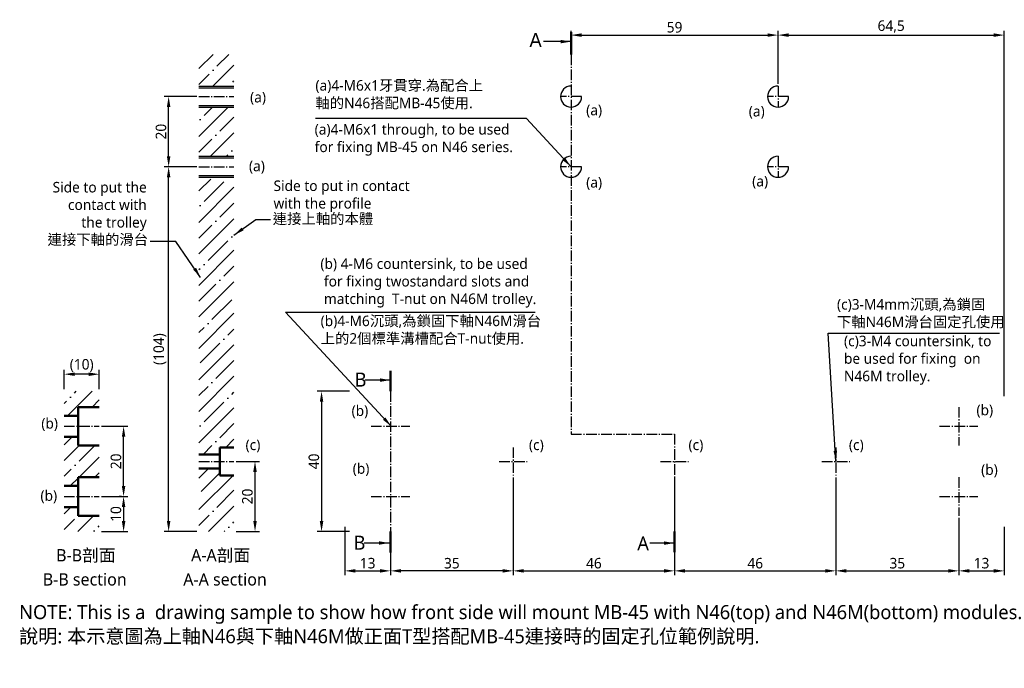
# Model space of a CAD drawing. Header units: millimetres. Extents: x 331 to 612, y 325 to 509.
import ezdxf

# ---------------------------------------------------------------- set-up
doc = ezdxf.new("R2010")
doc.units = ezdxf.units.MM
doc.linetypes.add('中心線3', pattern=[4.3, 3, -0.5, 0.3, -0.5])
doc.linetypes.add('中心線5', pattern=[7.2, 5, -1, 0.2, -1])
doc.layers.get('Defpoints').update_dxf_attribs({"color": 4})
doc.layers.add('中心線', color=5, linetype='中心線3')
doc.layers.add('標註線', color=3, linetype='Continuous')
doc.layers.add('外框線', color=7, linetype='Continuous', lineweight=50)
doc.styles.get("Standard").update_dxf_attribs({"font": 'msjh.ttf'})
doc.dimstyles.new('ISO-25', dxfattribs={"dimtxt": 3, "dimasz": 3, "dimexe": 1.25, "dimexo": 0.625, "dimtad": 1, "dimdec": 8, "dimtxsty": 'Standard', "dimcen": 2.5, "dimadec": 0, "dimazin": 0, "dimtfac": 1, "dimtdec": 8, "dimtmove": 0, "dimatfit": 3, "dimfxl": 0, "dimarcsym": 0})
pattern_1 = [(45, (30.168, 0), (-4.49013, 4.49013), []), (45, (34.658, 0), (-4.49013, 4.49013), [7.9375, -1.5875, 0, -1.5875])]

# ---------------------------------------------------------------- blocks, each defined once
blk = doc.blocks.new('*D1')
at = {"layer": 'Defpoints', "color": 0}
for p in [(547.09, 505.06), (488.09, 499.54), (547.09, 490.54)]:
    blk.add_point(p, dxfattribs=at)
at = {"layer": '標註線', "color": 0, "lineweight": -2}
for p, q in [((488.09, 500.16), (488.09, 506.31)), ((547.09, 491.16), (547.09, 506.31)), ((491.09, 505.06), (544.09, 505.06))]:
    blk.add_line(p, q, dxfattribs=at)
at = {"layer": '標註線', "color": 0}
for points in [[(491.09, 505.56), (491.09, 504.56), (488.09, 505.06)], [(544.09, 505.56), (544.09, 504.56), (547.09, 505.06)]]:
    blk.add_solid(points, dxfattribs=at)
at = {"layer": '標註線', "color": 0, "insert": (517.59, 507.29), "char_height": 3, "attachment_point": 5}
blk.add_mtext('59', dxfattribs=at)
blk = doc.blocks.new('*D3')
at = {"layer": 'Defpoints', "color": 0}
for p in [(373.37, 467.54), (382, 467.54), (382, 363.54)]:
    blk.add_point(p, dxfattribs=at)
at = {"layer": '標註線', "color": 0, "lineweight": -2}
for p, q in [((381.37, 467.54), (372.12, 467.54)), ((373.37, 366.54), (373.37, 464.54)), ((381.37, 363.54), (372.12, 363.54))]:
    blk.add_line(p, q, dxfattribs=at)
at = {"layer": '標註線', "color": 0}
for points in [[(372.87, 464.54), (373.87, 464.54), (373.37, 467.54)], [(372.87, 366.54), (373.87, 366.54), (373.37, 363.54)]]:
    blk.add_solid(points, dxfattribs=at)
at = {"layer": '標註線', "color": 0, "insert": (370.87, 415.54), "char_height": 3, "attachment_point": 5, "rotation": 90}
blk.add_mtext('(104)', dxfattribs=at)
blk = doc.blocks.new('*D4')
at = {"layer": 'Defpoints', "color": 0}
for p in [(353.58, 393.54), (360.53, 393.54), (360.53, 373.54)]:
    blk.add_point(p, dxfattribs=at)
at = {"layer": '標註線', "color": 0, "lineweight": -2}
for p, q in [((354.2, 393.54), (361.78, 393.54)), ((360.53, 376.54), (360.53, 390.54)), ((359.91, 373.54), (359.28, 373.54))]:
    blk.add_line(p, q, dxfattribs=at)
at = {"layer": '標註線', "color": 0}
for points in [[(360.03, 390.54), (361.03, 390.54), (360.53, 393.54)], [(360.03, 376.54), (361.03, 376.54), (360.53, 373.54)]]:
    blk.add_solid(points, dxfattribs=at)
at = {"layer": '標註線', "color": 0, "insert": (358.36, 383.54), "char_height": 3, "attachment_point": 5, "rotation": 90}
blk.add_mtext('20', dxfattribs=at)
blk = doc.blocks.new('*D5')
at = {"layer": 'Defpoints', "color": 0}
for p in [(353.58, 373.54), (353.58, 363.54), (360.53, 363.54)]:
    blk.add_point(p, dxfattribs=at)
at = {"layer": '標註線', "color": 0, "lineweight": -2}
for p, q in [((354.2, 373.54), (361.78, 373.54)), ((360.53, 370.54), (360.53, 366.54)), ((354.2, 363.54), (361.78, 363.54))]:
    blk.add_line(p, q, dxfattribs=at)
at = {"layer": '標註線', "color": 0}
for points in [[(360.03, 370.54), (361.03, 370.54), (360.53, 373.54)], [(360.03, 366.54), (361.03, 366.54), (360.53, 363.54)]]:
    blk.add_solid(points, dxfattribs=at)
at = {"layer": '標註線', "color": 0, "insert": (358.35, 368.54), "char_height": 3, "attachment_point": 5, "rotation": 90}
blk.add_mtext('10', dxfattribs=at)
blk = doc.blocks.new('*D6')
at = {"layer": 'Defpoints', "color": 0}
for p in [(343.58, 408.39), (343.58, 403.54), (353.58, 403.54)]:
    blk.add_point(p, dxfattribs=at)
at = {"layer": '標註線', "color": 0, "lineweight": -2}
for p, q in [((343.58, 404.16), (343.58, 409.64)), ((350.58, 408.39), (346.58, 408.39)), ((353.58, 404.16), (353.58, 409.64))]:
    blk.add_line(p, q, dxfattribs=at)
at = {"layer": '標註線', "color": 0}
for points in [[(346.58, 408.89), (346.58, 407.89), (343.58, 408.39)], [(350.58, 408.89), (350.58, 407.89), (353.58, 408.39)]]:
    blk.add_solid(points, dxfattribs=at)
at = {"layer": '標註線', "color": 0, "insert": (348.58, 410.89), "char_height": 3, "attachment_point": 5}
blk.add_mtext('(10)', dxfattribs=at)
blk = doc.blocks.new('*D7')
at = {"layer": 'Defpoints', "color": 0}
for p in [(392, 383.54), (397.99, 383.54), (392, 363.54)]:
    blk.add_point(p, dxfattribs=at)
at = {"layer": '標註線', "color": 0, "lineweight": -2}
for p, q in [((392.62, 383.54), (399.24, 383.54)), ((397.99, 366.54), (397.99, 380.54)), ((392.62, 363.54), (399.24, 363.54))]:
    blk.add_line(p, q, dxfattribs=at)
at = {"layer": '標註線', "color": 0}
for points in [[(397.49, 380.54), (398.49, 380.54), (397.99, 383.54)], [(397.49, 366.54), (398.49, 366.54), (397.99, 363.54)]]:
    blk.add_solid(points, dxfattribs=at)
at = {"layer": '標註線', "color": 0, "insert": (395.82, 373.54), "char_height": 3, "attachment_point": 5, "rotation": 90}
blk.add_mtext('20', dxfattribs=at)
blk = doc.blocks.new('*D8')
at = {"layer": 'Defpoints', "color": 0}
for p in [(373.37, 487.54), (382, 487.54), (373.37, 467.54)]:
    blk.add_point(p, dxfattribs=at)
at = {"layer": '標註線', "color": 0, "lineweight": -2}
for p, q in [((381.37, 487.54), (372.12, 487.54)), ((373.37, 470.54), (373.37, 484.54)), ((372.74, 467.54), (372.12, 467.54))]:
    blk.add_line(p, q, dxfattribs=at)
at = {"layer": '標註線', "color": 0}
for points in [[(372.87, 484.54), (373.87, 484.54), (373.37, 487.54)], [(372.87, 470.54), (373.87, 470.54), (373.37, 467.54)]]:
    blk.add_solid(points, dxfattribs=at)
at = {"layer": '標註線', "color": 0, "insert": (371.19, 477.54), "char_height": 3, "attachment_point": 5, "rotation": 90}
blk.add_mtext('20', dxfattribs=at)
blk = doc.blocks.new('*D11')
at = {"layer": 'Defpoints', "color": 0}
for p in [(611.59, 505.06), (547.09, 490.54), (611.59, 401.54)]:
    blk.add_point(p, dxfattribs=at)
at = {"layer": '標註線', "color": 0, "lineweight": -2}
for p, q in [((547.09, 491.16), (547.09, 506.31)), ((611.59, 402.16), (611.59, 506.31)), ((550.09, 505.06), (608.59, 505.06))]:
    blk.add_line(p, q, dxfattribs=at)
at = {"layer": '標註線', "color": 0}
for points in [[(550.09, 505.56), (550.09, 504.56), (547.09, 505.06)], [(608.59, 505.56), (608.59, 504.56), (611.59, 505.06)]]:
    blk.add_solid(points, dxfattribs=at)
at = {"layer": '標註線', "color": 0, "insert": (579.34, 507.49), "char_height": 3, "attachment_point": 5}
blk.add_mtext('64,5', dxfattribs=at)
blk = doc.blocks.new('*D12')
at = {"layer": 'Defpoints', "color": 0}
for p in [(598.59, 368.04), (611.59, 365.54), (611.59, 352.33)]:
    blk.add_point(p, dxfattribs=at)
at = {"layer": '標註線', "color": 0, "lineweight": -2}
for p, q in [((598.59, 367.41), (598.59, 351.08)), ((611.59, 364.91), (611.59, 351.08)), ((601.59, 352.33), (608.59, 352.33))]:
    blk.add_line(p, q, dxfattribs=at)
at = {"layer": '標註線', "color": 0}
for points in [[(601.59, 352.83), (601.59, 351.83), (598.59, 352.33)], [(608.59, 352.83), (608.59, 351.83), (611.59, 352.33)]]:
    blk.add_solid(points, dxfattribs=at)
at = {"layer": '標註線', "color": 0, "insert": (605.09, 354.51), "char_height": 3, "attachment_point": 5}
blk.add_mtext('13', dxfattribs=at)
blk = doc.blocks.new('*D14')
at = {"layer": 'Defpoints', "color": 0}
for p in [(423.59, 365.54), (436.59, 363.54), (436.59, 352.33)]:
    blk.add_point(p, dxfattribs=at)
at = {"layer": '標註線', "color": 0, "lineweight": -2}
for p, q in [((423.59, 364.91), (423.59, 351.08)), ((436.59, 362.91), (436.59, 351.08)), ((426.59, 352.33), (433.59, 352.33))]:
    blk.add_line(p, q, dxfattribs=at)
at = {"layer": '標註線', "color": 0}
for points in [[(426.59, 352.83), (426.59, 351.83), (423.59, 352.33)], [(433.59, 352.83), (433.59, 351.83), (436.59, 352.33)]]:
    blk.add_solid(points, dxfattribs=at)
at = {"layer": '標註線', "color": 0, "insert": (430.09, 354.51), "char_height": 3, "attachment_point": 5}
blk.add_mtext('13', dxfattribs=at)
blk = doc.blocks.new('*D15')
at = {"layer": 'Defpoints', "color": 0}
for p in [(425.59, 403.54), (416.96, 363.54), (425.59, 363.54)]:
    blk.add_point(p, dxfattribs=at)
at = {"layer": '標註線', "color": 0, "lineweight": -2}
for p, q in [((424.96, 403.54), (415.71, 403.54)), ((416.96, 400.54), (416.96, 366.54)), ((424.96, 363.54), (415.71, 363.54))]:
    blk.add_line(p, q, dxfattribs=at)
at = {"layer": '標註線', "color": 0}
for points in [[(416.46, 400.54), (417.46, 400.54), (416.96, 403.54)], [(416.46, 366.54), (417.46, 366.54), (416.96, 363.54)]]:
    blk.add_solid(points, dxfattribs=at)
at = {"layer": '標註線', "color": 0, "insert": (414.78, 383.54), "char_height": 3, "attachment_point": 5, "rotation": 90}
blk.add_mtext('40', dxfattribs=at)
blk = doc.blocks.new('*D16')
at = {"layer": 'Defpoints', "color": 0}
for p in [(471.59, 379.54), (436.59, 363.54), (436.59, 352.33)]:
    blk.add_point(p, dxfattribs=at)
at = {"layer": '標註線', "color": 0, "lineweight": -2}
for p, q in [((471.59, 378.91), (471.59, 351.08)), ((436.59, 362.91), (436.59, 351.08)), ((468.59, 352.33), (439.59, 352.33))]:
    blk.add_line(p, q, dxfattribs=at)
at = {"layer": '標註線', "color": 0}
for points in [[(439.59, 352.83), (439.59, 351.83), (436.59, 352.33)], [(468.59, 352.83), (468.59, 351.83), (471.59, 352.33)]]:
    blk.add_solid(points, dxfattribs=at)
at = {"layer": '標註線', "color": 0, "insert": (454.09, 354.5), "char_height": 3, "attachment_point": 5}
blk.add_mtext('35', dxfattribs=at)
blk = doc.blocks.new('*D17')
at = {"layer": 'Defpoints', "color": 0}
for p in [(563.59, 379.54), (598.59, 368.04), (598.59, 352.33)]:
    blk.add_point(p, dxfattribs=at)
at = {"layer": '標註線', "color": 0, "lineweight": -2}
for p, q in [((563.59, 378.91), (563.59, 351.08)), ((598.59, 367.41), (598.59, 351.08)), ((566.59, 352.33), (595.59, 352.33))]:
    blk.add_line(p, q, dxfattribs=at)
at = {"layer": '標註線', "color": 0}
for points in [[(566.59, 352.83), (566.59, 351.83), (563.59, 352.33)], [(595.59, 352.83), (595.59, 351.83), (598.59, 352.33)]]:
    blk.add_solid(points, dxfattribs=at)
at = {"layer": '標註線', "color": 0, "insert": (581.09, 354.5), "char_height": 3, "attachment_point": 5}
blk.add_mtext('35', dxfattribs=at)
blk = doc.blocks.new('*D19')
at = {"layer": 'Defpoints', "color": 0}
for p in [(471.59, 379.54), (517.59, 379.54), (517.59, 352.33)]:
    blk.add_point(p, dxfattribs=at)
at = {"layer": '標註線', "color": 0, "lineweight": -2}
for p, q in [((471.59, 378.91), (471.59, 351.08)), ((517.59, 378.91), (517.59, 351.08)), ((474.59, 352.33), (514.59, 352.33))]:
    blk.add_line(p, q, dxfattribs=at)
at = {"layer": '標註線', "color": 0}
for points in [[(474.59, 352.83), (474.59, 351.83), (471.59, 352.33)], [(514.59, 352.83), (514.59, 351.83), (517.59, 352.33)]]:
    blk.add_solid(points, dxfattribs=at)
at = {"layer": '標註線', "color": 0, "insert": (494.59, 354.5), "char_height": 3, "attachment_point": 5}
blk.add_mtext('46', dxfattribs=at)
blk = doc.blocks.new('*D20')
at = {"layer": 'Defpoints', "color": 0}
for p in [(517.59, 379.54), (563.59, 379.54), (563.59, 352.33)]:
    blk.add_point(p, dxfattribs=at)
at = {"layer": '標註線', "color": 0, "lineweight": -2}
for p, q in [((517.59, 378.91), (517.59, 351.08)), ((563.59, 378.91), (563.59, 351.08)), ((520.59, 352.33), (560.59, 352.33))]:
    blk.add_line(p, q, dxfattribs=at)
at = {"layer": '標註線', "color": 0}
for points in [[(520.59, 352.83), (520.59, 351.83), (517.59, 352.33)], [(560.59, 352.83), (560.59, 351.83), (563.59, 352.33)]]:
    blk.add_solid(points, dxfattribs=at)
at = {"layer": '標註線', "color": 0, "insert": (540.59, 354.5), "char_height": 3, "attachment_point": 5}
blk.add_mtext('46', dxfattribs=at)

msp = doc.modelspace()

# ---------------------------------------------------------------- hatches: boundary and pattern name
h = msp.add_hatch()
h.set_pattern_fill('ANSI35', color=256, style=0)
h.set_pattern_definition(pattern_1)
h.paths.add_polyline_path([(391.99775584, 499.53524211), (381.99775584, 499.53524211), (381.99775584, 490.53524211), (391.99775584, 490.53524211)])
h = msp.add_hatch()
h.set_pattern_fill('ANSI35', color=256, style=0)
h.set_pattern_definition([(45, (-30.741, 27.515), (-4.49013, 4.49013), []), (45, (-26.251, 27.515), (-4.49013, 4.49013), [7.9375, -1.5875, 0, -1.5875])])
h.paths.add_polyline_path([(381.99775584, 470.53524211), (391.99775584, 470.53524211), (391.99775584, 484.53524211), (381.99775584, 484.53524211)])
h = msp.add_hatch()
h.set_pattern_fill('ANSI35', color=256, style=0)
h.set_pattern_definition([(45, (-30.741, 3.015), (-4.49013, 4.49013), []), (45, (-26.251, 3.015), (-4.49013, 4.49013), [7.9375, -1.5875, 0, -1.5875])])
h.paths.add_polyline_path([(381.99775584, 385.53524211), (387.99775584, 385.53524211), (387.99775584, 387.53524211), (391.99775584, 387.53524211), (391.99775584, 464.03524211), (381.99775584, 464.03524211)])
h = msp.add_hatch()
h.set_pattern_fill('ANSI35', color=256, style=0)
h.set_pattern_definition([(45, (37.804, 0), (-4.49013, 4.49013), []), (45, (42.294, 0), (-4.49013, 4.49013), [7.9375, -1.5875, 0, -1.5875])])
h.paths.add_polyline_path([(353.57682967, 399.03524211), (353.57682967, 403.53524211), (343.57682967, 403.53524211), (343.57682967, 396.53524211), (347.57682967, 396.53524211), (347.57682967, 399.03524211)])
h.paths.add_polyline_path([(353.57682967, 363.53524211), (353.57682967, 368.03524211), (347.57682967, 368.03524211), (347.57682967, 370.53524211), (343.57682967, 370.53524211), (343.57682967, 363.53524211)])
h = msp.add_hatch()
h.set_pattern_fill('ANSI35', color=256, style=0)
h.set_pattern_definition([(45, (16.704, 3.015), (-4.49013, 4.49013), []), (45, (21.194, 3.015), (-4.49013, 4.49013), [7.9375, -1.5875, 0, -1.5875])])
h.paths.add_polyline_path([(353.57682967, 379.03524211), (353.57682967, 388.03524211), (347.57682967, 388.03524211), (347.57682967, 390.53524211), (343.57682967, 390.53524211), (343.57682967, 376.53524211), (347.57682967, 376.53524211), (347.57682967, 379.03524211)])
h = msp.add_hatch()
h.set_pattern_fill('ANSI35', color=256, style=0)
h.set_pattern_definition(pattern_1)
h.paths.add_polyline_path([(391.99775584, 379.53524211), (387.99775584, 379.53524211), (387.99775584, 381.53524211), (381.99775584, 381.53524211), (381.99775584, 363.53524211), (391.99775584, 363.53524211)])

# ---------------------------------------------------------------- linework, layer by layer
for p, q in [((381.99775584, 490.53524211), (391.99775584, 490.53524211)), ((381.99775584, 490.03524211), (391.99775584, 490.03524211)), ((381.99775584, 485.03524211), (391.99775584, 485.03524211)), ((381.99775584, 484.53524211), (391.99775584, 484.53524211)), ((381.99775584, 470.53524211), (391.99775584, 470.53524211)), ((381.99775584, 470.03524211), (391.99775584, 470.03524211)), ((381.99775584, 465.03524211), (391.99775584, 465.03524211)), ((381.99775584, 464.53524211), (391.99775584, 464.53524211))]:
    msp.add_line(p, q)
for centre in [(488.0893835, 487.53524211), (547.0893835, 487.53524211), (488.0893835, 467.53524211), (547.0893835, 467.53524211)]:
    msp.add_arc(centre, 3, 90, 0)
at = {"layer": '中心線'}
for p, q in [((488.0893835, 499.53524211), (488.0893835, 391.32221117)), ((547.0893835, 490.53524211), (547.0893835, 484.53524211)), ((381.99775584, 487.53524211), (391.99775584, 487.53524211)), ((491.0893835, 487.53524211), (485.0893835, 487.53524211)), ((550.0893835, 487.53524211), (544.0893835, 487.53524211)), ((547.0893835, 470.53524211), (547.0893835, 464.53524211)), ((381.99775584, 467.53524211), (391.99775584, 467.53524211)), ((491.0893835, 467.53524211), (485.0893835, 467.53524211)), ((550.0893835, 467.53524211), (544.0893835, 467.53524211)), ((436.5893835, 403.53524211), (436.5893835, 363.53524211)), ((598.5893835, 399.03524211), (598.5893835, 388.03524211)), ((343.57682967, 393.53524211), (353.57682967, 393.53524211)), ((431.0893835, 393.53524211), (442.0893835, 393.53524211)), ((593.0893835, 393.53524211), (604.0893835, 393.53524211)), ((488.0893835, 391.32221117), (517.5893835, 391.32221117)), ((517.5893835, 391.32221117), (517.5893835, 363.53524211)), ((471.5893835, 387.53524211), (471.5893835, 379.53524211)), ((563.5893835, 387.53524211), (563.5893835, 379.53524211)), ((381.99775584, 383.53524211), (391.99775584, 383.53524211)), ((467.5893835, 383.53524211), (475.5893835, 383.53524211)), ((513.5893835, 383.53524211), (521.5893835, 383.53524211)), ((559.5893835, 383.53524211), (567.5893835, 383.53524211)), ((598.5893835, 379.03524211), (598.5893835, 368.03524211)), ((343.57682967, 373.53524211), (353.57682967, 373.53524211)), ((431.0893835, 373.53524211), (442.0893835, 373.53524211)), ((593.0893835, 373.53524211), (604.0893835, 373.53524211))]:
    msp.add_line(p, q, dxfattribs=at)
at = {"layer": '外框線'}
for p, q in [((347.57682967, 399.03524211), (347.57682967, 388.03524211)), ((347.57682967, 399.03524211), (353.57682967, 399.03524211)), ((343.57682967, 396.53524211), (347.57682967, 396.53524211)), ((343.57682967, 390.53524211), (347.57682967, 390.53524211)), ((347.57682967, 388.03524211), (353.57682967, 388.03524211)), ((387.99775584, 387.53524211), (387.99775584, 379.53524211)), ((387.99775584, 387.53524211), (391.99775584, 387.53524211)), ((381.99775584, 385.53524211), (387.99775584, 385.53524211)), ((347.57682967, 379.03524211), (347.57682967, 368.03524211)), ((347.57682967, 379.03524211), (353.57682967, 379.03524211)), ((381.99775584, 381.53524211), (387.99775584, 381.53524211)), ((387.99775584, 379.53524211), (391.99775584, 379.53524211)), ((343.57682967, 376.53524211), (347.57682967, 376.53524211)), ((343.57682967, 370.53524211), (347.57682967, 370.53524211)), ((347.57682967, 368.03524211), (353.57682967, 368.03524211))]:
    msp.add_line(p, q, dxfattribs=at)
at = {"layer": '標註線', "lineweight": 50}
for p, q in [((488.0893835, 499.53524211), (488.0893835, 505.8780008)), ((436.5893835, 403.53524211), (436.5893835, 409.33697173)), ((436.5893835, 363.53524211), (436.5893835, 357.55416)), ((517.5893835, 363.53524211), (517.5893835, 357.69261222))]:
    msp.add_line(p, q, dxfattribs=at)

# ---------------------------------------------------------------- texts
for s, insert, char_height, attachment_point in [('(a)4-M6x1 through, to be used \\Pfor fixing MB-45 on N46 series.', (414.99631446, 479.70592947), 3, 1), ('Side to put the\\Pcontact with\\Pthe trolley', (367.13227219, 449.19309998), 3, 9), ('Side to put in contact\\Pwith the profile', (403.27358259, 463.61403122), 3, 1), ('(b) 4-M6 countersink, to be used\\P for fixing twostandard slots and\\P matching  T-nut on N46M trolley.', (416.62744355, 441.39844665), 3, 1), ('(c)3-M4 countersink, to\\Pbe used for fixing  on \\PN46M trolley.', (565.88991892, 419.36946395), 3, 1), ('{\\H1.1429x;NOTE: This is a  drawing sample to show how front side will mount MB-45 with N46(top) and N46M(bottom) modules.\\P}   ', (330.75056879, 342.57216021), 3.5, 1)]:
    msp.add_mtext(s, dxfattribs=dict(insert=insert, char_height=char_height, attachment_point=attachment_point))
at = {"linetype": '中心線5', "lineweight": 50, "char_height": 3.5, "width": 2.486899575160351e-14, "attachment_point": 1}
for s, insert in [('B-B section', (337.49458592, 351.65325205)), ('A-A section', (377.53592226, 351.65325205))]:
    msp.add_mtext(s, dxfattribs=dict(at, insert=insert))
at = {"layer": '標註線', "char_height": 4, "attachment_point": 1}
for s, insert, width in [('{\\f新細明體|b0|i0|c136|p18;A}', (476.22428057, 505.66999826), 10.1827), ('說明: 本示意圖為上軸N46與下軸N46M做正面T型搭配MB-45連接時的固定孔位範例說明.', (330.73895106, 335.69307206), 5.684341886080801e-14)]:
    msp.add_mtext(s, dxfattribs=dict(at, insert=insert, width=width))
at = {"layer": '標註線'}
for s, insert, char_height, attachment_point in [('(a)4-M6x1牙貫穿.為配合上\\P軸的N46搭配MB-45使用.', (415.21033752, 492.21910292), 3, 1), ('(a)', (396.5866431, 488.87388919), 3, 1), ('(a)', (492.39451919, 485.19064682), 3, 1), ('(a)', (538.7527289, 484.86885857), 3, 1), ('(a)', (396.26471098, 469.24482818), 3, 1), ('(a)', (492.39451919, 464.59622215), 3, 1), ('(a)', (539.71852443, 464.9180104), 3, 1), ('連接上軸的本體', (403.04678324, 454.2225574), 3, 1), ('連接下軸的滑台', (367.5059442, 444.93854813), 3, 9), ('(c)3-M4mm沉頭,為鎖固\\P下軸N46M滑台固定孔使用', (563.88680352, 429.80782974), 3, 1), ('(b)4-M6沉頭,為鎖固下軸N46M滑台\\P上的2個標準溝槽配合T-nut使用.', (416.69347605, 425.09170242), 3, 1), ('B', (426.38177636, 408.86459388), 4, 1), ('(b)', (425.52324997, 399.49116096), 3, 1), ('(b)', (603.65541631, 399.68585938), 3, 1), ('(b)', (337.0721018, 395.87719127), 3, 1), ('(c)', (395.29891462, 389.76322157), 3, 1), ('(c)', (476.0779908, 389.76322157), 3, 1), ('(c)', (521.56579859, 389.76322157), 3, 1), ('(c)', (567.28929546, 389.76322157), 3, 1), ('(b)', (425.84518209, 383.00567591), 3, 1), ('(b)', (604.98013388, 382.6838882), 3, 1), ('(b)', (336.83271563, 375.28276659), 3, 1), ('B', (426.07282323, 362.36845389), 4, 1), ('A', (506.95646318, 362.1661041), 4, 1)]:
    msp.add_mtext(s, dxfattribs=dict(at, insert=insert, char_height=char_height, attachment_point=attachment_point))
at = {"layer": '標註線', "linetype": '中心線5', "lineweight": 50, "char_height": 3.5, "width": 2.486899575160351e-14, "attachment_point": 1}
for s, insert in [('B-B剖面', (341.29873032, 358.52680954)), ('A-A剖面', (379.77510244, 358.52680954))]:
    msp.add_mtext(s, dxfattribs=dict(at, insert=insert))

# ---------------------------------------------------------------- dimensions: what is measured, and where the dimension line sits
at = {"layer": '標註線'}
dim = msp.add_linear_dim(base=(547.0893834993, 505.0610218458), p1=(488.0893834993, 499.5352421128), p2=(547.0893834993, 490.5352421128), dimstyle='ISO-25', dxfattribs=at)
dim.commit()
dim.dimension.update_dxf_attribs({"geometry": '*D1', "text_midpoint": (517.5893834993, 505.0610218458), "dimtype": 160})
for base, p1, p2, picture, middle in [((611.5893834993, 505.0610218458), (547.0893834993, 490.5352421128), (611.5893834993, 401.5352421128), '*D11', (579.3393834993, 507.4881522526)), ((436.5893834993, 352.3260868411), (471.5893834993, 379.5352421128), (436.5893834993, 363.5352421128), '*D16', (454.0893834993, 354.5014419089)), ((517.5893834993, 352.3260868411), (471.5893834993, 379.5352421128), (517.5893834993, 379.5352421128), '*D19', (494.5893834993, 354.5014419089)), ((563.5893834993, 352.3260868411), (517.5893834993, 379.5352421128), (563.5893834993, 379.5352421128), '*D20', (540.5893834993, 354.5014419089)), ((598.5893834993, 352.3260868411), (563.5893834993, 379.5352421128), (598.5893834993, 368.0352421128), '*D17', (581.0893834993, 354.5014419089)), ((611.5893834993, 352.3260868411), (598.5893834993, 368.0352421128), (611.5893834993, 365.5352421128), '*D12', (605.0893834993, 354.5101572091)), ((436.5893834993, 352.3260868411), (423.5893834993, 365.5352421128), (436.5893834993, 363.5352421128), '*D14', (430.0893834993, 354.5101572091))]:
    dim = msp.add_linear_dim(base=base, p1=p1, p2=p2, dimstyle='ISO-25', dxfattribs=at)
    dim.commit()
    dim.dimension.update_dxf_attribs({"geometry": picture, "text_midpoint": middle})
for base, p1, p2, picture, middle in [((373.3687934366, 487.5352421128), (373.3687934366, 467.5352421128), (381.9977558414, 487.5352421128), '*D8', (371.1934383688, 477.5352421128)), ((416.9560999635, 363.5352421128), (425.5893834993, 403.5352421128), (425.5893834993, 363.5352421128), '*D15', (414.7807448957, 383.5352421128)), ((360.530826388, 393.5352421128), (360.530826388, 373.5352421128), (353.5768296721, 393.5352421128), '*D4', (358.3554713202, 383.5352421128)), ((397.9928087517, 383.5352421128), (391.9977558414, 363.5352421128), (391.9977558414, 383.5352421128), '*D7', (395.8174536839, 373.5352421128)), ((360.530826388, 363.5352421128), (353.5768296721, 373.5352421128), (353.5768296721, 363.5352421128), '*D5', (358.34675602, 368.5352421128))]:
    dim = msp.add_linear_dim(base=base, p1=p1, p2=p2, angle=90, dimstyle='ISO-25', dxfattribs=at)
    dim.commit()
    dim.dimension.update_dxf_attribs({"geometry": picture, "text_midpoint": middle})
for base, p1, p2, angle, text, picture, middle in [((373.36879344, 467.53524211), (381.99775584, 363.53524211), (381.99775584, 467.53524211), 90, '(104)', '*D3', (370.86903553, 415.53524211)), ((343.57682967, 408.38641451), (353.57682967, 403.53524211), (343.57682967, 403.53524211), 180, '(10)', '*D6', (348.57682967, 410.88617242))]:
    dim = msp.add_linear_dim(base=base, p1=p1, p2=p2, angle=angle, text=text, dimstyle='ISO-25', dxfattribs=at)
    dim.commit()
    dim.dimension.update_dxf_attribs({"geometry": picture, "text_midpoint": middle})

# ---------------------------------------------------------------- leaders
for points in [[(488.0893835, 503.20425218), (480.21560164, 503.20425218)], [(488.0893835, 467.53524211), (475.3497645, 481.26205178), (415.21033752, 481.26205178)], [(436.85057666, 393.53524211), (406.68905178, 426.09170242), (477.83209171, 426.09170242)], [(563.5893835, 383.53524211), (561.36240362, 420.10254979), (610.26370155, 420.05282058)], [(436.5893835, 406.7136921), (429.43162031, 406.7136921)], [(436.33205792, 360.27376876), (429.12266637, 360.27376876)], [(517.5893835, 360.24260698), (510.5628408, 360.24260698)]]:
    msp.add_leader(points, dimstyle='ISO-25', override={"dimgap": 0.625, "dimtad": 0}, dxfattribs=at)
at = {"layer": '標註線', "annotation_type": 0, "has_hookline": 1}
for points, hookline_direction, text_width in [([(391.99775584, 448.05250014), (398.19946679, 452.4725574), (402.42178324, 452.4725574)], 0, 27.26533247), ([(382.4833265, 436.00056782), (375.41155329, 446.18854813), (368.1309442, 446.18854813)], 1, 27.29244674)]:
    msp.add_leader(points, dimstyle='ISO-25', override={"dimgap": 0.625, "dimtad": 0}, dxfattribs=dict(at, hookline_direction=hookline_direction, text_width=text_width))

doc.saveas('drawing.dxf')
